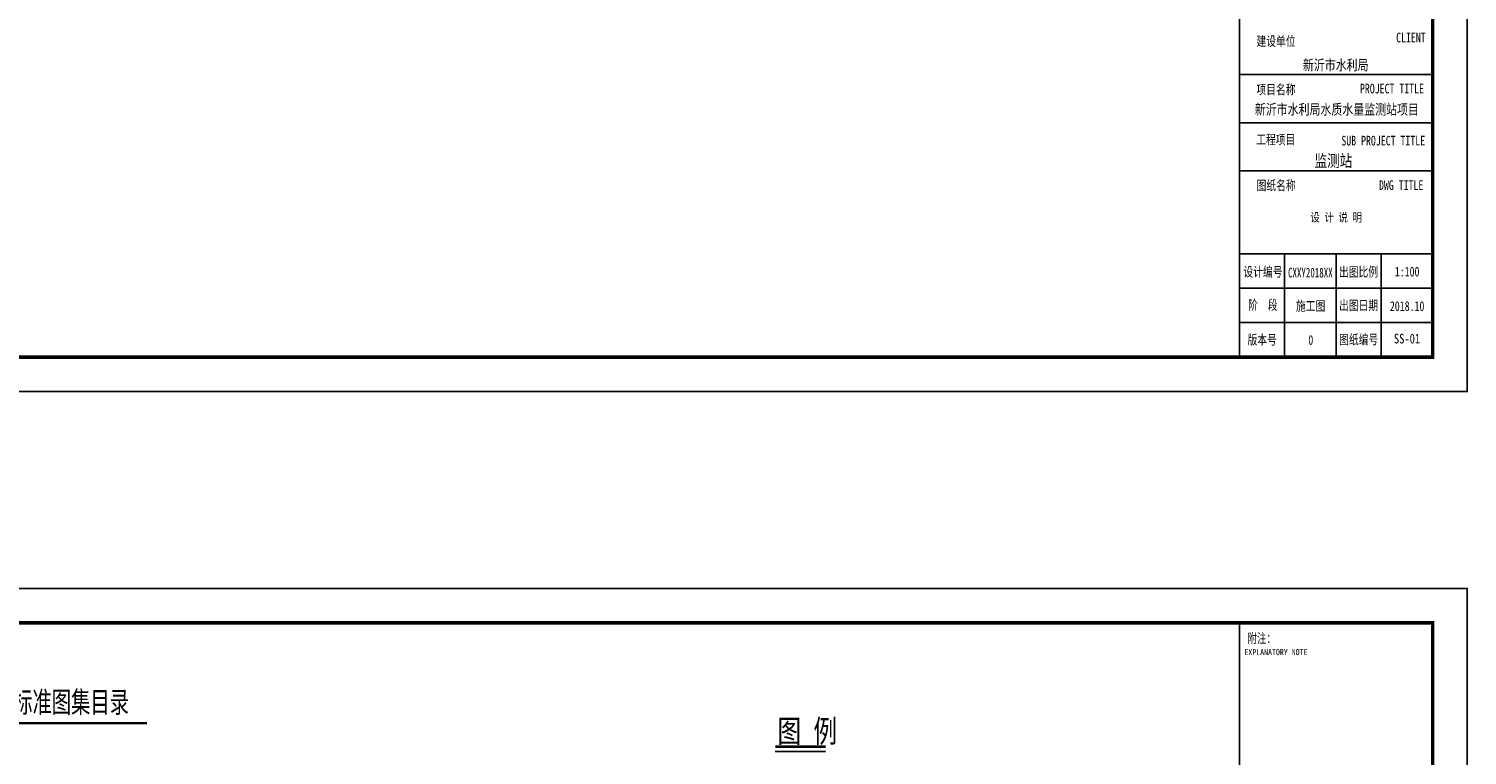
# Model space of a CAD drawing. Extents: x 687841 to 771941, y 252015 to 732780.
# Tile 79 of 98: x 730227 to 771941, y 632119 to 653190. Entities that reach past the tile are written whole.
import ezdxf
from ezdxf.enums import TextEntityAlignment as Align

# ---------------------------------------------------------------- set-up
doc = ezdxf.new("R2010")
doc.units = 0
doc.header["$LTSCALE"] = 1000
doc.header["$MEASUREMENT"] = 0
doc.layers.get('0').update_dxf_attribs({"linetype": 'CONTINUOUS'})
doc.layers.add('PUB_TITLE', color=4, linetype='CONTINUOUS')
doc.layers.add('TK', color=7, linetype='CONTINUOUS')
doc.styles.add('-宋体', font='txt', dxfattribs={"width": 0.8})
doc.styles.add('DIM', font='simplex.shx', dxfattribs={"width": 0.8, "bigfont": 'hztxt.shx'})
doc.styles.add('Q1', font='txt', dxfattribs={"width": 0.8, "height": 450})
doc.styles.add('R1', font='simplex.shx', dxfattribs={"width": 0.8, "height": 300, "bigfont": 'hztxt.shx'})
doc.styles.add('TKHZ1', font='txt', dxfattribs={"width": 0.8})

# ---------------------------------------------------------------- blocks, each defined once
blk = doc.blocks.new('wrtgtg')
at = {"color": 4}
for p, q in [((7804, -4841), (7804, 52559)), ((7804, -2434), (7804, -2434)), ((2146, -4841), (7804, -4841))]:
    blk.add_line(p, q, dxfattribs=at)
at = {"layer": 'PUB_TITLE'}
for p, q in [((-75296, 53559), (8804, 53559)), ((8804, 53559), (8804, -5841)), ((2204, 52559), (7804, 52559)), ((2204, 52559), (7804, 52559)), ((7804, -4841), (7804, 52559)), ((2204, 3359), (7804, 3359)), ((2204, 1959), (7804, 1959)), ((2204, 559), (7804, 559)), ((2204, -1841), (7804, -1841)), ((3504, -1841), (3504, -4841)), ((5004, -1841), (5004, -4841)), ((6304, -1841), (6304, -4841)), ((2204, -2841), (7804, -2841)), ((2204, -3841), (7804, -3841))]:
    blk.add_line(p, q, dxfattribs=at)
blk.add_lwpolyline([(-75296, -5841), (8804, -5841), (8804, 53559), (-75296, 53559)], close=True, dxfattribs=at)
at = {"layer": 'PUB_TITLE', "const_width": 100}
blk.add_lwpolyline([(-72796, -4841), (7804, -4841), (7804, 52559), (-72796, 52559)], close=True, dxfattribs=at)
at = {"layer": 'PUB_TITLE', "const_width": 50}
blk.add_lwpolyline([(2204, -4841), (2204, 52559)], dxfattribs=at)
at = {"layer": 'TK'}
for s, style, width, p in [('附注：', 'TKHZ1', 0.7, (2431, 51973)), ('建设单位', '-宋体', 0.75, (2693, 4184)), ('CLIENT', '-宋体', 0.75, (6743, 4289, 0)), ('项目名称', '-宋体', 0.75, (2692, 2782)), ('PROJECT TITLE', '-宋体', 0.75, (5693, 2808, 0)), ('图纸名称', '-宋体', 0.75, (2695, 2)), ('DWG TITLE', '-宋体', 0.75, (6245, 7, 0)), ('设计编号', '-宋体', 0.75, (2313, -2504, 0)), ('出图比例', '-宋体', 0.75, (5084, -2507, 0)), ('阶  段', '-宋体', 0.75, (2449, -3467, 0)), ('施工图', '-宋体', 0.75, (3839, -3495, 0)), ('出图日期', '-宋体', 0.75, (5087, -3478, 0)), ('版本号', '-宋体', 0.75, (2433, -4475, 0)), ('图纸编号', '-宋体', 0.75, (5091, -4469, 0)), ('0', '-宋体', 0.75, (4197, -4483, 0))]:
    blk.add_text(s, height=280, dxfattribs=dict(at, style=style, width=width)).set_placement(p)
for s, height, style, width, p in [('EXPLANATORY NOTE', 175, 'TKHZ1', 0.8, (3257, 51710)), ('工程项目', 280, '-宋体', 0.75, (3252, 1473)), ('SUB PROJECT TITLE', 280, '-宋体', 0.75, (6369, 1438))]:
    blk.add_text(s, height=height, dxfattribs=dict(at, style=style, width=width)).set_placement(p, align=Align.MIDDLE)
for s, height, style, width, p in [('新沂市水利局', 304.9, 'TKHZ1', 0.8, (4991, 3479)), ('新沂市水利局水质水量监测站项目', 304.92, 'TKHZ1', 0.8, (5024, 2192)), ('监测站', 350, 'TKHZ1', 0.8, (4923, 680)), ('CXXY2018XX', 280, '-宋体', 0.68, (4255, -2530)), ('1:100', 280, '-宋体', 0.75, (7062, -2501)), ('2018.10', 280, '-宋体', 0.75, (7062, -3501))]:
    blk.add_text(s, height=height, dxfattribs=dict(at, style=style, width=width)).set_placement(p, align=Align.CENTER)

msp = doc.modelspace()

# ---------------------------------------------------------------- linework, layer by layer
msp.add_line((751873.7, 632222.6), (753332.4, 632222.6))
for points, const_width in [([(728153.7, 633049.4), (733652.3, 633049.4)], 70), ([(751873.7, 632366.9), (753332.4, 632366.9)], 73.3)]:
    msp.add_lwpolyline(points, dxfattribs=dict(const_width=const_width))

# ---------------------------------------------------------------- block references
for p in [(763136.5, 648506.3), (763136.5, 583399.2)]:
    msp.add_blockref('wrtgtg', p)

# ---------------------------------------------------------------- texts
at = {"style": 'DIM', "width": 0.8}
msp.add_text('12.3 污水立管与横管及排出管连接时采用2个45%%D弯头，且立管底部弯管处应设支墩。', height=480, dxfattribs=at).set_placement((711576.6, 652573.7))
at = {"style": 'TKHZ1', "width": 0.8}
msp.add_text('设 计 说 明', height=245, dxfattribs=at).set_placement((768140.8, 647594.7), align=Align.CENTER)
at = {"width": 0.8}
for s, height, style, p in [('使用标准图集目录', 700, 'R1', (728654.9, 633288.2)), ('图 例', 660, 'Q1', (751938.7, 632489.6))]:
    msp.add_text(s, height=height, rotation=359.99997, dxfattribs=dict(at, style=style)).set_placement(p)
at = {"layer": 'TK', "style": 'TKHZ1', "width": 0.8}
msp.add_text('SS-01', height=280, dxfattribs=at).set_placement((770194.4, 644062.1), align=Align.CENTER)

doc.saveas('drawing.dxf')
